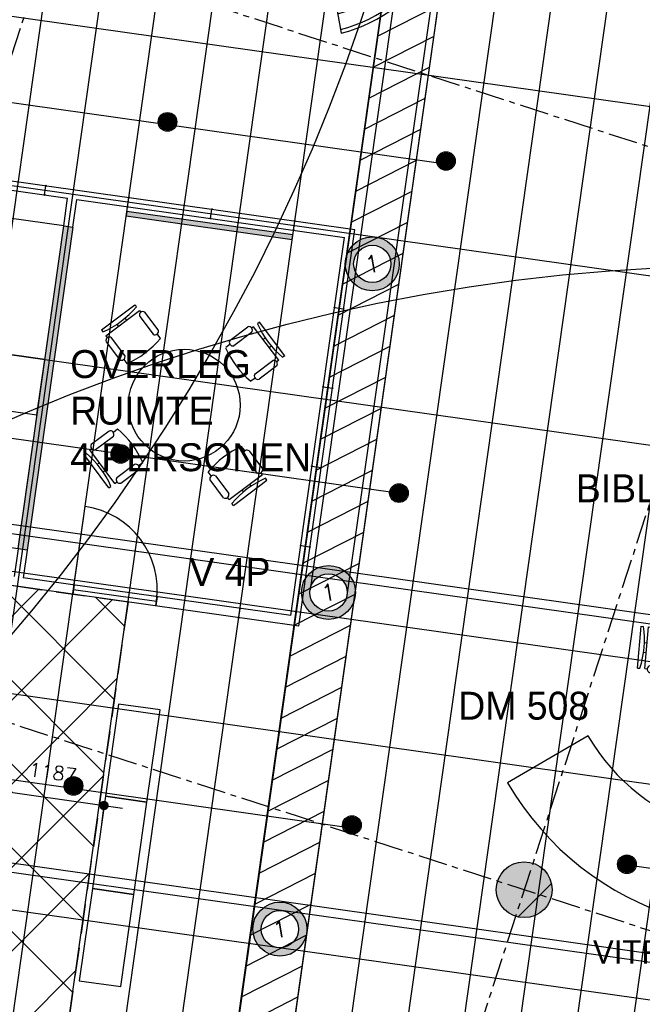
# Model space of a CAD drawing. Header units: millimetres. Extents: x -4106 to 114694, y -37499 to 54647.
# Tile 89 of 109: x 75415 to 82098, y 14591 to 25161. Entities that reach past the tile are written whole.
import ezdxf
from ezdxf.enums import TextEntityAlignment as Align

# ---------------------------------------------------------------- set-up
doc = ezdxf.new("R2010")
doc.units = ezdxf.units.MM
doc.header["$LTSCALE"] = 50
for name, pattern in [('B0301', [25, 12.5, -6.25, 0, -6.25]), ('B0702', [4.6875, 3.125, -1.5625]), ('XREF_STRAMIEN$0$B0201', [50, 31.25, -6.25, 6.25, -6.25])]:
    doc.linetypes.add(name, pattern=pattern)
for name, color, linetype in [('FOK_ BRANDSLANGHASPELS', 2, 'Continuous'), ('FOK_00_ALGEMEEN', 1, 'Continuous'), ('FOK_02B_SOLIDS', 253, 'Continuous'), ('FOK_05---_TEKST_18', 1, 'Continuous'), ('FOK_05---_TEKST_25', 2, 'Continuous'), ('FOK_07_STRAMIEN', 13, 'B0301'), ('FOK_08---_MAATVOERING', 2, 'Continuous'), ('FOK_22_BINNENWANDEN', 2, 'Continuous'), ('FOK_22_BINNENWANDEN @ 1 VP1', 2, 'Continuous'), ('FOK_22_BINNENWANDEN @ 1 VP2', 2, 'Continuous'), ('FOK_22_BINNENWANDEN @ 1 VPModel', 2, 'Continuous'), ('FOK_72_VAST MEUBILAIR', 1, 'Continuous'), ('FOK_82_LOS MEUBILAIR', 1, 'Continuous'), ('XREF_05-werkset$0$AA22E---_TPGBETON', 242, 'Continuous'), ('XREF_05-werkset$0$AA28G---_PREFABBETON', 242, 'Continuous'), ('XREF_05-werkset$0$AL22E---_TPGBETON', 4, 'Continuous'), ('XREF_05-werkset$0$AL28G---_PREFABBETON', 4, 'Continuous'), ('XREF_05-werkset$0$AZ22E---_TPGBETON', 4, 'Continuous'), ('XREF_05_PLAFOND$0$AA45----_PLAFONDAFW', 1, 'Continuous'), ('XREF_05_PLAFOND$0$AI45----_PLAFONDAFW', 2, 'Continuous'), ('XREF_05_Sprinkler installatie$0$WL524---', 4, 'Continuous'), ('XREF_05_Sprinkler installatie$0$WL6516--', 4, 'Continuous'), ('XREF_05_Vloergoot installaties$0$EL6131--_VG', 3, 'Continuous'), ('XREF_05_Vloergoot installaties$0$EL6222--', 3, 'Continuous'), ('XREF_STRAMIEN$0$AL$7A---_STRAMIEN', 1, 'XREF_STRAMIEN$0$B0201')]:
    doc.layers.add(name, color=color, linetype=linetype)
doc.styles.add('FOK-DIM', font='romans.shx')
doc.styles.add('XREF_05_Sprinkler installatie$0$Standard', font='txt')
doc.styles.add('XREF_05_Vloergoot installaties$0$BURO-018', font='simplex.shx', dxfattribs={"height": 180})
doc.dimstyles.new('FOK-100', dxfattribs={"dimscale": 100, "dimtxt": 1.5, "dimasz": 1, "dimexe": 2, "dimexo": 0, "dimgap": 2, "dimtad": 1, "dimdec": 0, "dimzin": 11, "dimdsep": 46, "dimtxsty": 'FOK-DIM', "dimblk1": 'DOT', "dimblk2": 'DOT', "dimsah": 1, "dimcen": 2.5, "dimclrd": 256, "dimclre": 256, "dimclrt": 256, "dimadec": 0, "dimazin": 0, "dimtfac": 1, "dimtdec": 0, "dimtix": 1, "dimtmove": 2, "dimatfit": 3, "dimldrblk": 'DOT', "dimfxl": 2, "dimtolj": 1, "dimtzin": 0, "dimarcsym": 0})
pattern_1 = [(27.02, (0, 0), (-124.9329, 244.9832), [])]

# ---------------------------------------------------------------- blocks, each defined once
blk = doc.blocks.new('XREF_05-werkset$0$V-H-28G001_B09145W02')
at = {"layer": 'XREF_05-werkset$0$AA28G---_PREFABBETON'}
h = blk.add_hatch(color=254, dxfattribs=at)
edge = h.paths.add_edge_path()
edge.add_arc((0, 0), 300, 0, 360)
h = blk.add_hatch(dxfattribs=at)
h.set_pattern_fill('KALKZST', color=1, scale=880, style=0)
h.set_pattern_definition([(45, (-25612.5, -9670.3), (-390.278, 390.278), [])])
edge = h.paths.add_edge_path()
edge.add_arc((0, 0), 300, 0, 360)
at = {"layer": 'XREF_05-werkset$0$AL28G---_PREFABBETON'}
blk.add_circle((0, 0), 300, dxfattribs=at)
blk = doc.blocks.new('XREF_05-werkset$0$V-H-28X00A_09145B1')
blk.add_blockref('XREF_05-werkset$0$V-H-28G001_B09145W02', (80831, 15821))
blk = doc.blocks.new('*U358')
at = {"layer": 'XREF_05-werkset$0$AA22E---_TPGBETON'}
blk.add_hatch(color=254, dxfattribs=at).paths.add_polyline_path([(159464, 33656, 0.59495), (165616, 33656), (165726, 33876, 0.065454), (165992, 34748), (166296, 34748, -0.790325), (158926, 34153), (159211, 34245, 0.028345), (159355, 33876)])
h = blk.add_hatch(dxfattribs=at)
h.set_pattern_fill('AR-CONC', color=242, scale=118.8, style=0)
h.set_pattern_definition([(50, (0, 0), (852.105, -74.5495), [89.1, -980.1]), (355, (0, 0), (-164.8366, 893.6043), [71.28, -784.08]), (100.4514, (71, -6.2), (687.269, 819.054), [75.7233, -832.957]), (46.1842, (0, 237.6), (1267.8824, -196.6366), [133.65, -1470.15]), (96.6356, (105.7, 221.2), (1110.379, 1157.252), [113.585, -1249.435]), (351.1842, (0, 237.6), (1110.378, 1157.253), [106.92, -1176.12]), (21, (118.8, 178.2), (709.1256, -478.3112), [89.1, -980.1]), (326, (118.8, 178.2), (289.0586, 861.4783), [71.28, -784.08]), (71.4514, (177.9, 138.3), (998.1845, 383.1662), [75.7233, -832.957]), (37.5, (0, 0), (14.4459, 395.4779), [0, -774.576, 0, -795.96, 0, -787.05]), (7.5, (0, 0), (312.5266, 468.5611), [0, -453.816, 0, -756.756, 0, -299.97]), (327.5, (-264.92, 0), (634.18105, -26.7952), [0, -297, 0, -926.64, 0, -1229.58]), (317.5, (-383.7, 0), (692.8252, 118.9247), [0, -386.1, 0, -615.384, 0, -873.18])])
h.paths.add_polyline_path([(159464, 33656, 0.59495), (165616, 33656), (165726, 33876, 0.065454), (165992, 34748), (166296, 34748, -0.790325), (158926, 34153), (159211, 34245, 0.028345), (159355, 33876)])
at = {"layer": 'XREF_05-werkset$0$AL22E---_TPGBETON'}
for points in [[(166296, 34748, -0.790325), (158926, 34153)], [(165726, 33876, 0.065454), (165992, 34748), (166296, 34748, -0.790325)], [(159211, 34245, 0.028345), (159355, 33876)], [(159464, 33656, 0.59495), (165616, 33656)]]:
    blk.add_lwpolyline(points, format="xyb", dxfattribs=at)
at = {"layer": 'XREF_05-werkset$0$AZ22E---_TPGBETON'}
blk.add_lwpolyline([(159069, 34199, 0.787762), (166144, 34748)], format="xyb", dxfattribs=at)
blk = doc.blocks.new('XREF_05-werkset')
blk.add_blockref('XREF_05-werkset$0$V-H-28X00A_09145B1', (0, 0))
at = {"rotation": 342.0199999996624}
blk.add_blockref('*U358', (-79380, 43187), dxfattribs=at)
blk = doc.blocks.new('XREF_STRAMIEN')
at = {"layer": 'XREF_STRAMIEN$0$AL$7A---_STRAMIEN', "ltscale": 0.2}
for p, q in [((24193.2, 42612.9), (99881.1, 18049.7)), ((4081.1, 40729.3), (99881.1, 9638.9))]:
    blk.add_line(p, q, dxfattribs=at)
for points in [[(81439.8, 43612.9), (59022.4, -25462.8)], [(89850.6, 43612.9), (66631.7, -27932.3)]]:
    blk.add_lwpolyline(points, dxfattribs=at)
blk = doc.blocks.new('XREF_05_PLAFOND')
at = {"layer": 'XREF_05_PLAFOND$0$AA45----_PLAFONDAFW'}
h = blk.add_hatch(dxfattribs=at)
h.set_pattern_fill('ANSI31', color=256, scale=2200, angle=342.02, style=0)
h.set_pattern_definition(pattern_1)
h.paths.add_polyline_path([(74966, -5317), (75568, -5347), (81436, 36095), (80831, 36095)])
h = blk.add_hatch(dxfattribs=at)
h.set_pattern_fill('ANSI31', color=256, scale=2200, angle=342.02, style=0)
h.set_pattern_definition(pattern_1)
edge = h.paths.add_edge_path()
edge.add_line((79924, -13100), (78282, -24696))
edge.add_line((78282, -24696), (78861, -24884))
edge.add_line((78861, -24884), (85620, 22847))
edge.add_line((85620, 22847), (85032, 22975))
edge.add_line((85032, 22975), (80378, -9893))
edge.add_arc((74999, -10767), 5450, -25.3452, 9.2252, ccw=False)
at = {"layer": 'XREF_05_PLAFOND$0$AI45----_PLAFONDAFW'}
h = blk.add_hatch(dxfattribs=at)
h.set_pattern_fill('_USER,_O', color=256, scale=600, angle=90, pattern_type=0)
h.set_pattern_definition([(81.94, (95233.5, 35104.6), (-594.073, 84.126), [])])
edge = h.paths.add_edge_path(flags=16)
edge.add_arc((41622, 26897), 5450, 0, 360)
h.paths.add_polyline_path([(49934, 30177), (51534, 30177), (51534, 27777), (49934, 27777)], flags=16)
edge = h.paths.add_edge_path(flags=16)
edge.add_arc((86127, 26613), 3800, 0, 360)
edge = h.paths.add_edge_path(flags=16)
edge.add_arc((74999, -10767), 5450, 0, 360)
edge = h.paths.add_edge_path()
edge.add_line((31231, 21828), (22997, 22270))
edge.add_line((22997, 22270), (24807, 36095))
edge.add_line((24807, 36095), (95374, 36095))
edge.add_line((95374, 36095), (86393, -27328))
edge.add_line((86393, -27328), (68974, -21675))
edge.add_line((68974, -21675), (69214, 10716))
edge.add_arc((59885, 10785), 9330, 359.5745, 446.6108)
edge.add_line((60436, 20099), (31231, 21828))
h = blk.add_hatch(dxfattribs=at)
h.set_pattern_fill('_USER,_O', color=256, scale=1800, pattern_type=0)
h.set_pattern_definition([(351.94, (95233.5, 35104.6), (252.378, 1782.22), [])])
edge = h.paths.add_edge_path(flags=16)
edge.add_arc((74999, -10767), 5450, 0, 360)
edge = h.paths.add_edge_path(flags=16)
edge.add_arc((41622, 26897), 5450, 0, 360)
h.paths.add_polyline_path([(49934, 30177), (51534, 30177), (51534, 27777), (49934, 27777)], flags=16)
edge = h.paths.add_edge_path(flags=16)
edge.add_arc((86127, 26613), 3800, 0, 360)
edge = h.paths.add_edge_path()
edge.add_line((31231, 21828), (22997, 22270))
edge.add_line((22997, 22270), (24807, 36095))
edge.add_line((24807, 36095), (95374, 36095))
edge.add_line((95374, 36095), (86393, -27328))
edge.add_line((86393, -27328), (68974, -21675))
edge.add_line((68974, -21675), (69214, 10716))
edge.add_arc((59885, 10785), 9330, 359.5745, 446.6108)
edge.add_line((60436, 20099), (31231, 21828))
at = {"layer": 'XREF_05_PLAFOND$0$AA45----_PLAFONDAFW'}
blk.add_lwpolyline([(74966, -5317), (75568, -5347), (81436, 36095), (80831, 36095)], close=True, dxfattribs=at)
blk = doc.blocks.new('XREF_05_Sprinkler installatie$0$SP-KOP02')
at = {"color": 0, "linetype": 'Continuous'}
for p, q in [((-0.87, -0.02), (0.02, 0.87)), ((-0.85, -0.22), (0.22, 0.85)), ((-0.84, 0.23), (-0.23, 0.84)), ((-0.79, -0.38), (0.38, 0.79)), ((-0.7, -0.52), (0.52, 0.7)), ((-0.6, -0.64), (0.64, 0.6)), ((-0.47, -0.74), (0.74, 0.47)), ((-0.32, -0.81), (0.81, 0.32)), ((-0.14, -0.86), (0.86, 0.14)), ((0.07, -0.87), (0.87, -0.07)), ((0.38, -0.79), (0.79, -0.38))]:
    blk.add_line(p, q, dxfattribs=at)
at = {"color": 0, "linetype": 'Continuous', "const_width": 0.875}
blk.add_lwpolyline([(-0.44, 0, 1), (0.44, 0, 1)], format="xyb", close=True, dxfattribs=at)
at = {"color": 0, "linetype": 'Continuous'}
for radius in [1, 0.875]:
    blk.add_circle((0, 0), radius, dxfattribs=at)
at = {"color": 0, "linetype": 'Continuous', "style": 'XREF_05_Sprinkler installatie$0$Standard', "flags": 1}
for tag, p in [('SP_MATCODE', (2, 2)), ('SP_TEMP', (2, -3)), ('SP_DOORL', (2, -5)), ('SP_KFACT', (2, -7)), ('SP_SPRHK', (2, -9)), ('SP_KLEP', (2, -11))]:
    blk.add_attdef(tag, p, '', height=1, dxfattribs=at)
blk = doc.blocks.new('XREF_05_Sprinkler installatie')
at = {"layer": 'XREF_05_Sprinkler installatie$0$WL524---'}
for p, q in [((71053, 24878), (80041, 23605)), ((70557, 21344), (79519, 20075)), ((70067, 17749), (78975, 16487)), ((92899, 14531), (81939, 16083))]:
    blk.add_line(p, q, dxfattribs=at)
at = {"layer": 'XREF_05_Sprinkler installatie$0$WL6516--', "xscale": 99.9999999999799, "yscale": 100, "zscale": 100, "rotation": 7.589429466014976}
for p in [(77002, 24064), (79991, 23644), (76497, 20500), (79486, 20079), (75993, 16935), (78981, 16515), (81933, 16094)]:
    blk.add_blockref('XREF_05_Sprinkler installatie$0$SP-KOP02', p, dxfattribs=at)
blk = doc.blocks.new('XREF_05_Vloergoot installaties$0$E00415')
at = {"linetype": 'Continuous'}
h = blk.add_hatch(color=0, dxfattribs=at)
edge = h.paths.add_edge_path()
edge.add_arc((0, 0), 2.9, 0, 360)
edge = h.paths.add_edge_path(flags=16)
edge.add_arc((0, 0), 2, 0, 360)
at = {"color": 0, "linetype": 'Continuous'}
for radius in [2.9, 2]:
    blk.add_circle((0, 0), radius, dxfattribs=at)
at = {"color": 0, "linetype": 'Continuous', "style": 'XREF_05_Vloergoot installaties$0$BURO-018'}
for tag, p in [('E_GKAST', (0, 8)), ('E_GROEP', (0, 5)), ('E_SGROEP', (4.5, 5))]:
    blk.add_attdef(tag, text='', height=1.8, dxfattribs=at).set_placement(p, align=Align.MIDDLE)
at = {"color": 0, "linetype": 'Continuous', "style": 'XREF_05_Vloergoot installaties$0$BURO-018', "flags": 1}
for tag, p in [('E_VERMCODE', (13, 5)), ('E_MATCODE', (0, 0))]:
    blk.add_attdef(tag, text='', height=1.8, dxfattribs=at).set_placement(p, align=Align.MIDDLE)
blk = doc.blocks.new('XREF_05_Vloergoot installaties')
at = {"layer": 'XREF_05_Vloergoot installaties$0$EL6131--_VG'}
for p, q in [((80561, 33268), (78532, 19040)), ((80957, 33212), (78928, 18984)), ((54778, 22554), (90609, 17482)), ((54713, 22159), (90553, 17086)), ((72268, 16439), (90099, 13929)), ((72212, 16043), (90043, 13533))]:
    blk.add_line(p, q, dxfattribs=at)
at = {"layer": 'XREF_05_Vloergoot installaties$0$EL6222--'}
ref = blk.add_blockref('XREF_05_Vloergoot installaties$0$E00415', (79200, 22540), dxfattribs=dict(at, xscale=99.99999999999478, yscale=100, zscale=100, rotation=351.5354125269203))
ref.add_attrib('E_GROEP', '1', dxfattribs={"layer": '0', "color": 1, "linetype": 'Continuous', "height": 180, "rotation": 9.5113, "style": 'XREF_05_Vloergoot installaties$0$BURO-018'}).set_placement((79200, 22540), align=Align.MIDDLE)
ref = blk.add_blockref('XREF_05_Vloergoot installaties$0$E00415', (78730, 19012), dxfattribs=dict(at, xscale=99.99999999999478, yscale=100, zscale=100, rotation=351.5354125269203))
ref.add_attrib('E_GROEP', '1', dxfattribs={"layer": '0', "color": 1, "linetype": 'Continuous', "height": 180, "rotation": 9.5113, "style": 'XREF_05_Vloergoot installaties$0$BURO-018'}).set_placement((78730, 19012), align=Align.MIDDLE)
ref = blk.add_blockref('XREF_05_Vloergoot installaties$0$E00415', (78208, 15398), dxfattribs=dict(at, xscale=99.99999999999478, yscale=100, zscale=100, rotation=351.5354125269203))
ref.add_attrib('E_GROEP', '1', dxfattribs={"layer": '0', "color": 1, "linetype": 'Continuous', "height": 180, "rotation": 9.5113, "style": 'XREF_05_Vloergoot installaties$0$BURO-018'}).set_placement((78208, 15398), align=Align.MIDDLE)
blk = doc.blocks.new('CONCENTRATIE 2P')
at = {"linetype": 'Continuous'}
for p, q in [((68196, 30032), (68162, 29796)), ((68235, 29790), (68268, 30026)), ((68236, 30057), (68244, 30112)), ((68682, 29994), (68690, 30049)), ((68643, 29973), (68609, 29737)), ((68681, 29727), (68714, 29963)), ((70043, 29801), (70051, 29856)), ((68192, 29742), (68195, 29769)), ((68638, 29679), (68192, 29742)), ((68358, 29691), (68362, 29718)), ((68467, 29703), (68463, 29676)), ((68638, 29679), (68641, 29706)), ((70003, 29776), (69969, 29540)), ((70042, 29534), (70075, 29770)), ((70450, 29717), (70416, 29481)), ((70488, 29471), (70521, 29707)), ((70489, 29738), (70497, 29793)), ((68180, 29664), (68184, 29690)), ((68626, 29601), (68180, 29664)), ((68626, 29601), (68630, 29627)), ((69998, 29486), (70002, 29513)), ((69987, 29408), (69991, 29434)), ((70433, 29344), (69987, 29408)), ((70444, 29423), (69998, 29486)), ((70165, 29435), (70169, 29462)), ((70274, 29447), (70270, 29419)), ((70444, 29423), (70448, 29449)), ((70433, 29344), (70437, 29371))]:
    blk.add_line(p, q, dxfattribs=at)
blk.add_lwpolyline([(69084, 30070), (67648, 30274), (67761, 31066), (71226, 30575), (71114, 29783), (69678, 29986)])
blk.add_lwpolyline([(69196, 30863), (69790, 30778), (69622, 29590), (69028, 29674), (69196, 30863)], close=True)
for centre, radius, start, end in [((68231, 30017), 38.2, 13.2269, 157.5798), ((68334, 29146), 971, 68.5145, 95.3539), ((68677, 29957), 37.7, 9.2198, 154.6486), ((70141, 28890), 971, 68.5145, 95.3539), ((68199, 29804), 38.2, 193.2269, 337.5798), ((68647, 29743), 37.7, 189.2198, 334.6486), ((70038, 29761), 38.2, 13.2269, 157.5798), ((70484, 29701), 37.7, 9.2198, 154.6486), ((68275, 28724), 971, 68.5145, 95.3539), ((70006, 29548), 38.2, 193.2269, 337.5798), ((70082, 28468), 971, 68.5145, 95.3539), ((70454, 29487), 37.7, 189.2198, 334.6486)]:
    blk.add_arc(centre, radius, start, end, dxfattribs=at)
blk = doc.blocks.new('VERGADER 4P ROND')
at = {"linetype": 'Continuous'}
for p, q in [((70721, 29561), (71081, 29831)), ((71081, 29831), (71097, 29810)), ((70769, 29497), (71129, 29768)), ((71129, 29768), (71145, 29747)), ((71132, 29704), (71275, 29513)), ((71330, 29560), (71187, 29751)), ((70906, 29601), (70889, 29623)), ((70974, 29686), (70991, 29664)), ((72417, 29642), (72396, 29626)), ((72688, 29282), (72417, 29642)), ((70721, 29561), (70737, 29539)), ((70769, 29497), (70784, 29476)), ((71320, 29514), (71353, 29469)), ((72102, 29451), (72293, 29594)), ((72333, 29534), (72142, 29390)), ((72354, 29594), (72332, 29578)), ((72624, 29234), (72354, 29594)), ((70772, 29433), (70915, 29243)), ((70973, 29286), (70829, 29476)), ((72099, 29403), (72055, 29370)), ((72479, 29473), (72457, 29457)), ((72521, 29372), (72543, 29389)), ((72688, 29282), (72667, 29266)), ((70960, 29243), (70993, 29199)), ((72370, 29088), (72560, 29231)), ((72624, 29234), (72603, 29218)), ((72604, 29174), (72413, 29030)), ((72370, 29043), (72326, 29010)), ((70803, 28474), (70612, 28331)), ((70849, 28463), (70894, 28497)), ((70659, 28275), (70850, 28419)), ((70532, 28225), (70553, 28240)), ((70802, 27864), (70532, 28225)), ((70595, 28272), (70616, 28288)), ((70866, 27912), (70595, 28272)), ((72260, 28264), (72226, 28308)), ((72307, 28261), (72451, 28070)), ((70676, 28118), (70699, 28135)), ((71120, 28103), (71164, 28137)), ((72390, 28030), (72247, 28221)), ((70762, 28050), (70740, 28033)), ((71077, 28116), (70886, 27973)), ((70930, 27915), (71120, 28059)), ((71900, 27993), (71866, 28037)), ((72451, 28009), (72435, 28031)), ((70866, 27912), (70887, 27928)), ((72030, 27759), (71887, 27950)), ((71944, 27993), (72088, 27803)), ((72091, 27739), (72451, 28009)), ((72138, 27675), (72498, 27946)), ((72330, 27884), (72313, 27906)), ((72498, 27946), (72483, 27967)), ((70802, 27864), (70823, 27880)), ((72228, 27842), (72245, 27820)), ((72091, 27739), (72075, 27760)), ((72138, 27675), (72122, 27696))]:
    blk.add_line(p, q, dxfattribs=at)
blk.add_circle((71610, 28753), 600)
for centre, radius, start, end in [((70349, 30429), 971, 293.5168, 320.3562), ((71167, 29719), 38.2, 58.2292, 202.5821), ((73286, 30013), 971, 203.5168, 230.3562), ((71295, 29546), 38.2, 238.2292, 22.5821), ((72303, 29558), 38.2, 321.2909, 105.6438), ((70807, 29446), 37.7, 54.2221, 199.6509), ((70606, 30089), 971, 293.5168, 320.3562), ((72132, 29427), 38.2, 141.2909, 285.6438), ((70937, 29273), 37.7, 234.2221, 19.6509), ((72945, 29757), 971, 203.5168, 230.3562), ((72573, 29196), 37.7, 324.2221, 109.6509), ((72400, 29066), 37.7, 144.2221, 289.6509), ((70817, 28439), 38.2, 328.2292, 112.5821), ((70274, 27749), 971, 23.5168, 50.3562), ((70644, 28311), 38.2, 148.2292, 292.5821), ((69933, 27493), 971, 23.5168, 50.3562), ((72614, 27418), 971, 113.5168, 140.3562), ((72284, 28231), 38.2, 51.2909, 195.6438), ((71090, 28081), 37.7, 324.2221, 109.6509), ((72414, 28060), 38.2, 231.2909, 15.6438), ((70917, 27951), 37.7, 144.2221, 289.6509), ((71922, 27963), 37.7, 54.2221, 199.6509), ((72870, 27077), 971, 113.5168, 140.3562), ((72052, 27790), 37.7, 234.2221, 19.6509)]:
    blk.add_arc(centre, radius, start, end, dxfattribs=at)
blk = doc.blocks.new('A$C46E716B0')
at = {"layer": 'FOK_00_ALGEMEEN', "color": 13}
for points in [[(0, 0), (0, 900)], [(0, 0), (900, 0)]]:
    blk.add_lwpolyline(points, dxfattribs=at)
blk.add_arc((0, 0), 900, 0, 90, dxfattribs=at)
blk = doc.blocks.new('*U556')
at = {"layer": 'FOK_22_BINNENWANDEN @ 1 VP1'}
blk.add_hatch(color=256, dxfattribs=at).paths.add_polyline_path([(533, 3776), (632, 3762), (141, 297), (42, 311)])
at = {"layer": 'FOK_22_BINNENWANDEN @ 1 VP2'}
blk.add_hatch(color=256, dxfattribs=at).paths.add_polyline_path([(533, 3776), (632, 3762), (141, 297), (42, 311)])
at = {"layer": 'FOK_22_BINNENWANDEN @ 1 VPModel'}
blk.add_hatch(color=256, dxfattribs=at).paths.add_polyline_path([(533, 3776), (632, 3762), (141, 297), (42, 311)])
blk = doc.blocks.new('A$C70436BE2')
at = {"layer": 'FOK_22_BINNENWANDEN'}
for points in [[(533, 3776), (575, 4074)], [(632, 3762), (674, 4059)], [(42, 311), (0, 14)], [(141, 297), (99, 0)]]:
    blk.add_lwpolyline(points, dxfattribs=at)
blk.add_lwpolyline([(533, 3776), (632, 3762), (141, 297), (42, 311)], close=True, dxfattribs=at)
blk.add_blockref('*U556', (0, 0), dxfattribs=at)
blk = doc.blocks.new('A$C094F4788')
at = {"layer": 'Defpoints'}
blk.add_lwpolyline([(5, 19), (104, 5)], dxfattribs=at)
blk.add_point((5, 19), dxfattribs=at)
at = {"layer": 'Defpoints', "color": 5}
for p in [(5, 19), (104, 5)]:
    blk.add_point(p, dxfattribs=at)
at = {"layer": 'FOK_22_BINNENWANDEN', "color": 5}
for centre in [(5, 19), (104, 5)]:
    blk.add_circle(centre, 5, dxfattribs=at)
blk = doc.blocks.new('A$C4D8164B4')
at = {"layer": 'FOK_ BRANDSLANGHASPELS', "color": 2}
blk.add_circle((20000, 20000), 20000, dxfattribs=at)
blk = doc.blocks.new('A$C4D781DF8')
for p, q in [((155, 542), (18, 347)), ((215, 565), (199, 543)), ((215, 565), (583, 306)), ((260, 630), (245, 608)), ((260, 630), (629, 371)), ((77, 305), (214, 500)), ((356, 466), (372, 489)), ((458, 427), (442, 405)), ((629, 371), (614, 349)), ((32, 304), (0, 259)), ((523, 283), (386, 88)), ((448, 50), (585, 245)), ((583, 306), (568, 284)), ((401, 45), (369, 0))]:
    blk.add_line(p, q)
for centre, radius, start, end in [((178, 512), 37.7, 342.2221, 127.6509), ((972, 1251), 971, 221.5168, 248.3562), ((54, 335), 37.7, 162.2221, 307.6509), ((727, 902), 971, 221.5168, 248.3562), ((548, 254), 38.2, 346.2292, 130.5821), ((423, 79), 38.2, 166.2292, 310.5821)]:
    blk.add_arc(centre, radius, start, end)
blk = doc.blocks.new('A$C09D77299')
at = {"layer": 'FOK_82_LOS MEUBILAIR'}
blk.add_circle((1389, 1357), 800, dxfattribs=at)
for p, rotation in [((1048, 1984), 59.99999999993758), ((675, 1375), 120.0000000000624), ((2103, 1340), 300.0000000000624), ((1017, 748), 180), ((1731, 730), 239.9999999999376)]:
    blk.add_blockref('A$C4D781DF8', p, dxfattribs=dict(at, rotation=rotation))
blk.add_blockref('A$C4D781DF8', (1761, 1967), dxfattribs=at)
blk = doc.blocks.new('A$C08E13200')
at = {"layer": 'FOK_72_VAST MEUBILAIR', "color": 253}
for points in [[(2754, 5846), (2749, 6846)], [(3324, 5774), (3578, 6741)], [(3855, 5557), (4351, 6425)]]:
    blk.add_lwpolyline(points, dxfattribs=at)
at = {"layer": 'FOK_72_VAST MEUBILAIR'}
for points in [[(2185, 5769), (1922, 6733)], [(4313, 5209), (5016, 5919)], [(864, 2538), (0, 2034)], [(3343, 1524), (3606, 559)]]:
    blk.add_lwpolyline(points, dxfattribs=at)
for radius in [3200, 2200]:
    blk.add_arc((2764, 3646), radius, 210.2606, 105.2606, dxfattribs=at)
at = {"layer": 'FOK_02B_SOLIDS'}
blk.add_blockref('A$C09D77299', (1394, 1980), dxfattribs=at)
at = {"layer": 'FOK_05---_TEKST_25', "color": 2, "width": 57961, "attachment_point": 1}
for s, insert, char_height in [('{\\fCentury Gothic|b0|i0|c0|p34;BANK}', (2886, 7245), 250), ('{\\fCentury Gothic|b0|i0|c0|p34;BIBLIOTHEEK}', (734, 5345), 300), ('{\\fCentury Gothic|b0|i0|c0|p34;KAST}', (4016, 4057), 250), ('{\\fCentury Gothic|b0|i0|c0|p34;KAST}', (4860, 1131), 250), ('{\\fCentury Gothic|b0|i0|c0|p34;VITRINE}', (917, 343), 250)]:
    blk.add_mtext(s, dxfattribs=dict(at, insert=insert, char_height=char_height))
blk = doc.blocks.new('kast')
at = {"layer": 'FOK_82_LOS MEUBILAIR'}
blk.add_lwpolyline([(-1052, -305), (-62, -446), (1, 0), (-989, 140)], close=True, dxfattribs=at)
blk = doc.blocks.new('A$C3FCD214D')
at = {"layer": 'FOK_72_VAST MEUBILAIR', "color": 253}
for points in [[(1700, 1948), (1700, 2798)], [(1228, 1805), (756, 2511)], [(2172, 1805), (2644, 2511)], [(915, 1423), (129, 1748)], [(2485, 1423), (3271, 1748)], [(866, 932), (33, 766)], [(2534, 932), (3367, 766)]]:
    blk.add_lwpolyline(points, dxfattribs=at)
at = {"layer": 'FOK_72_VAST MEUBILAIR', "color": 2}
for points in [[(1007, 605), (402, 0)], [(2393, 605), (2998, 0)]]:
    blk.add_lwpolyline(points, dxfattribs=at)
at = {"layer": 'FOK_72_VAST MEUBILAIR'}
blk.add_circle((1700, 1098), 800, dxfattribs=at)
at = {"layer": 'FOK_72_VAST MEUBILAIR', "color": 2}
for radius, start, end in [(1700, 319.7719, 220.2281), (850, 324.5773, 215.4227)]:
    blk.add_arc((1700, 1098), radius, start, end, dxfattribs=at)
at = {"layer": 'FOK_72_VAST MEUBILAIR', "color": 253}
for radius, start, end in [(1660, 319.8872, 220.1128), (1463, 320.5475, 219.4525), (889, 324.1559, 215.8441)]:
    blk.add_arc((1700, 1098), radius, start, end, dxfattribs=at)
at = {"layer": 'FOK_72_VAST MEUBILAIR'}
for radius, start, end in [(1488, 320.4553, 219.5447), (1312, 321.1879, 218.8121)]:
    blk.add_arc((1700, 1098), radius, start, end, dxfattribs=at)
blk = doc.blocks.new('DOT')
at = {"color": 0}
blk.add_line((-2, 0), (2, 0), dxfattribs=at)
at = {"color": 0, "const_width": 0.5}
blk.add_lwpolyline([(-0.25, 0, 1), (0.25, 0, 1)], format="xyb", close=True, dxfattribs=at)
blk = doc.blocks.new('*D164')
at = {"layer": 'Defpoints', "color": 0}
for p in [(75186, 17189), (76320, 16725), (76320, 16725)]:
    blk.add_point(p, dxfattribs=at)
at = {"layer": 'FOK_08---_MAATVOERING', "lineweight": -2}
for p, q in [((75186, 17189), (75116, 16694)), ((75243, 16878), (76221, 16739)), ((76320, 16725), (76292, 16527))]:
    blk.add_line(p, q, dxfattribs=at)
at = {"layer": 'FOK_08---_MAATVOERING', "lineweight": -2, "xscale": 100, "yscale": 100, "zscale": 100}
for p, rotation in [((75144, 16892), 171.9399999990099), ((76320, 16725), 351.93999999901)]:
    blk.add_blockref('DOT', p, dxfattribs=dict(at, rotation=rotation))
at = {"layer": 'FOK_08---_MAATVOERING', "insert": (75771, 17081), "char_height": 150, "attachment_point": 5, "rotation": 351.94, "style": 'FOK-DIM'}
blk.add_mtext('\\A1;1187', dxfattribs=at)

msp = doc.modelspace()

# ---------------------------------------------------------------- hatches: boundary and pattern name
at = {"layer": 'FOK_08---_MAATVOERING'}
h = msp.add_hatch(dxfattribs=at)
h.set_pattern_fill('ANSI37', color=254, scale=200, style=0)
edge = h.paths.add_edge_path()
edge.add_line((68404.2, 2595.4), (68444.4, 8013.5))
edge.add_arc((55728.4, 9685.2), 12825.4, 352.51055, 382.24595)
edge.add_line((67599.2, 14540.7), (68382.3, 20071.1))
edge.add_line((68382.3, 20071.1), (76578.6, 18910.5))
edge.add_line((76578.6, 18910.5), (74153.2, 1781.3))
edge.add_line((74153.2, 1781.3), (68404.2, 2595.4))
at = {"layer": 'FOK_22_BINNENWANDEN'}
msp.add_hatch(color=252, dxfattribs=at).paths.add_polyline_path([(76559.6, 23054.1), (78341.8, 22801.7), (78348.8, 22851.2), (76566.6, 23103.6)])

# ---------------------------------------------------------------- linework, layer by layer
at = {"layer": 'FOK_08---_MAATVOERING', "color": 13, "linetype": 'B0702', "ltscale": 2}
msp.add_lwpolyline([(68404.2, 2595.4), (68444.4, 8013.5, 0.1304781), (67599.2, 14540.7), (68382.3, 20071.1), (76578.6, 18910.5), (74153.2, 1781.3)], format="xyb", close=True, dxfattribs=at)
at = {"layer": 'FOK_22_BINNENWANDEN', "ltscale": 0.5}
for p, q in [((65844.9, 24773.3), (79013.2, 22908.6)), ((73652.9, 23566.7), (75930.2, 23244.2)), ((76029.2, 23230.2), (78900.2, 22823.6)), ((78410.3, 18651.1), (65242, 20515.8)), ((78325.4, 18764.1), (75454.3, 19170.7))]:
    msp.add_line(p, q, dxfattribs=at)
at = {"layer": 'FOK_22_BINNENWANDEN'}
for p, q in [((78410.3, 18651.1), (79013.2, 22908.6)), ((78325.4, 18764.1), (78900.2, 22823.6))]:
    msp.add_line(p, q, dxfattribs=at)
at = {"layer": 'FOK_22_BINNENWANDEN', "color": 13}
msp.add_lwpolyline([(76559.6, 23054.1), (78341.8, 22801.7), (78348.8, 22851.2), (76566.6, 23103.6)], close=True, dxfattribs=at)
at = {"layer": 'FOK_22_BINNENWANDEN'}
for points in [[(75984.8, 18994.6), (75998.8, 19093.6)], [(75998.8, 19093.6), (75984.8, 18994.6)], [(76875.9, 18868.4), (76889.9, 18967.4)], [(76889.9, 18967.4), (76875.9, 18868.4)]]:
    msp.add_lwpolyline(points, dxfattribs=at)

# ---------------------------------------------------------------- block references
for name in ['XREF_05_Sprinkler installatie', 'XREF_05_PLAFOND', 'XREF_05_Vloergoot installaties']:
    msp.add_blockref(name, (0, 0))
at = {"layer": 'FOK_ BRANDSLANGHASPELS'}
for p in [(40125.7, 11556.7), (65187.1, 382.2), (63286.4, -17476.2)]:
    msp.add_blockref('A$C4D8164B4', p, dxfattribs=at)
at = {"layer": 'FOK_02B_SOLIDS', "rotation": 325.1217955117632}
msp.add_blockref('A$C3FCD214D', (76407.4, 26729.6), dxfattribs=at)
at = {"layer": 'FOK_02B_SOLIDS'}
msp.add_blockref('A$C08E13200', (80651.5, 14935.5), dxfattribs=at)
at = {"layer": 'FOK_07_STRAMIEN'}
msp.add_blockref('XREF_STRAMIEN', (0, 0), dxfattribs=at)
at = {"layer": 'FOK_22_BINNENWANDEN'}
for name, p in [('XREF_05-werkset', (0, 0)), ('A$C70436BE2', (75355.3, 19170.7)), ('A$C094F4788', (78788.7, 22052.1)), ('A$C094F4788', (78668.1, 21200.6)), ('A$C094F4788', (78547.5, 20349.1)), ('A$C094F4788', (78426.9, 19497.6))]:
    msp.add_blockref(name, p, dxfattribs=at)
for name, p, rotation in [('A$C094F4788', (75701.5, 23274.3), 90), ('A$C094F4788', (76592.7, 23148.1), 90), ('A$C094F4788', (77483.8, 23021.9), 90), ('A$C094F4788', (78374.9, 22895.7), 90), ('A$C46E716B0', (75991.8, 19044.1), 351.9349878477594), ('A$C094F4788', (77786, 18737.2), 90)]:
    msp.add_blockref(name, p, dxfattribs=dict(at, rotation=rotation))
at = {"layer": 'FOK_82_LOS MEUBILAIR', "xscale": -1, "rotation": 253.8799999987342}
msp.add_blockref('CONCENTRATIE 2P', (26739.3, -36988.7), dxfattribs=at)
at = {"layer": 'FOK_82_LOS MEUBILAIR'}
msp.add_blockref('VERGADER 4P ROND', (5571.6, -7729.5), dxfattribs=at)
at = {"layer": 'FOK_82_LOS MEUBILAIR', "rotation": 90}
for p in [(76475.8, 17812.9), (76335.6, 16822.8), (76195.4, 15832.7)]:
    msp.add_blockref('kast', p, dxfattribs=at)

# ---------------------------------------------------------------- texts
at = {"layer": 'FOK_05---_TEKST_18', "insert": (75958, 21614.3), "char_height": 300, "width": 57960.996, "attachment_point": 1}
msp.add_mtext('{\\fCentury Gothic|b0|i0|c0|p34;OVERLEG\\PRUIMTE\\P4 PERSONEN}', dxfattribs=at)
at = {"layer": 'FOK_05---_TEKST_25', "insert": (77237.7, 19383.2), "char_height": 300, "width": 57960.996, "attachment_point": 1}
msp.add_mtext('{\\fCentury Gothic|b0|i0|c0|p34;V 4P}', dxfattribs=at)
at = {"layer": 'FOK_72_VAST MEUBILAIR', "color": 2, "insert": (80122.8, 17946.7), "char_height": 300, "width": 57960.996, "attachment_point": 1}
msp.add_mtext('{\\fCentury Gothic|b0|i0|c0|p34;DM 508}', dxfattribs=at)

# ---------------------------------------------------------------- dimensions: what is measured, and where the dimension line sits
at = {"layer": 'FOK_08---_MAATVOERING'}
dim = msp.add_linear_dim(base=(76319.9, 16725.1), p1=(75186.4, 17188.5), p2=(76319.9, 16725.1), angle=171.94, dimstyle='FOK-100', dxfattribs=at)
dim.commit()
dim.dimension.update_dxf_attribs({"geometry": '*D164', "text_midpoint": (75770.7, 17080.6)})

doc.saveas('drawing.dxf')
